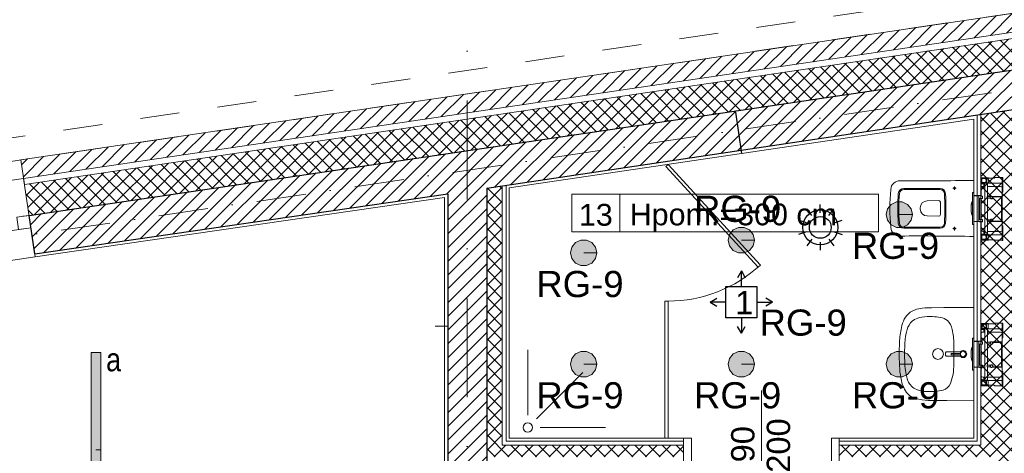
# Model space of a CAD drawing. Header units: metres. Extents: x -29 to 15534, y -4326 to 1447.
# Tile 29 of 48: x 11089 to 11721, y -1156 to -877. Entities that reach past the tile are written whole.
import ezdxf
from ezdxf.enums import TextEntityAlignment as Align

# ---------------------------------------------------------------- set-up
doc = ezdxf.new("R2010")
doc.units = ezdxf.units.M
doc.header["$MEASUREMENT"] = 0
doc.linetypes.add('8', pattern=[0.5, 0.25, -0.25])
doc.linetypes.add('DASHDOT', pattern=[25.4, 12.7, -6.35, 0, -6.35])
doc.layers.get('0').update_dxf_attribs({"color": 8})
for name, color, linetype, lineweight in [('#elektryczne', 7, 'Continuous', 20), ('A_DRZWI', 8, 'Continuous', 5), ('A_HACZE', 8, 'Continuous', 5), ('A_OPISY', 8, 'Continuous', 18), ('A_OSIE', 8, 'Continuous', 13), ('A_OZACZENIE DRZWI', 8, 'Continuous', 13), ('A_OZNACZENIA OKIEN', 8, 'Continuous', 13), ('A_PROJEKTOWANE ŚCIANY MUROWANE NOŚNE', 8, 'Continuous', 30), ('A_SCIANY DZIALOWE GK', 8, 'Continuous', 5), ('A_STAL CIENKIE', 8, 'Continuous', 0), ('A_STOLARKA', 8, 'Continuous', 5), ('A_TABELKI POM.', 8, 'Continuous', 20), ('A_TYNK', 8, 'Continuous', 5), ('A_WYMIARY WEWNETRZNE', 8, 'Continuous', 18), ('A_WYPOSAZENIE', 8, 'Continuous', 5), ('A_WYPOSAŻENIE SANIT', 8, 'Continuous', 5), ('A_WYPOSAŻENIE SANITARNE', 8, 'Continuous', 5), ('EB_obwody', 8, 'Continuous', 13), ('EB_oprawy awaryjne', 40, 'Continuous', 30), ('EB_oświetlenie sprzęt', 1, 'Continuous', 30)]:
    doc.layers.add(name, color=color, linetype=linetype, lineweight=lineweight)
for name, color, linetype in [('A_OZNACZENIA WARSTW', 8, 'Continuous'), ('rexp_Lum_Custom_Labels', 7, 'Continuous'), ('rexp_Lum_Labels', 7, 'Continuous'), ('rexp_Oprawy', 7, 'Continuous')]:
    doc.layers.add(name, color=color, linetype=linetype)
doc.styles.add('ARIAL', font='arial.ttf')
doc.styles.add('m1_romans', font='romans.shx', dxfattribs={"width": 0.8})
doc.styles.add('opisy okien', font='txt', dxfattribs={"height": 15})
doc.styles.get("Standard").update_dxf_attribs({"font": 'txt.shx'})
pattern_1 = [(225, (14464.78, -9e-13), (4.419417, -4.419417), [])]
pattern_2 = [(135, (14469.78, -9e-13), (-4.419417, -4.419417), []), (225, (14469.78, -9e-13), (4.419417, -4.419417), [])]

# ---------------------------------------------------------------- blocks, each defined once
blk = doc.blocks.new('A$C5E5C4D1E')
at = {"layer": 'A_WYPOSAŻENIE SANITARNE'}
for p, q in [((-114, 130), (-136, 130)), ((-125, 119), (-125, 141)), ((-345, -3.7), (-345, 3.7)), ((-225.4, 50), (-300.8, 48.7)), ((-225.4, -50), (-300.8, -48.7)), ((-125, -119), (-125, -141)), ((-114, -130), (-136, -130))]:
    blk.add_line(p, q, dxfattribs=at)
blk.add_lwpolyline([(0, 180, -0.005206), (-474.7, 177.5, 0.3911), (-534.8, 122.5, 0.042325), (-534.8, -122.5, 0.3911), (-474.7, -177.5, -0.005206), (0, -180)], format="xyb", close=True, dxfattribs=at)
for centre in [(-125, 130), (-125, -130)]:
    blk.add_circle(centre, 6, dxfattribs=at)
for centre, radius, start, end in [((-451, 92.7), 35, 89.73369, 175.64009), ((-344.7, 22964.3), 22836.8, 269.73369, 270.31819), ((-217.7, 92.9), 35, 2.92507, 90.31819), ((623.5, 0), 1113.5, 175.08482, 184.91518), ((623.6, 0), 1106.6, 175.08171, 184.91829), ((-451, 92.7), 28, 89.73369, 175.64009), ((-344.7, 22964.3), 22843.8, 269.73369, 270.31819), ((-217.7, 92.9), 28, 2.92507, 90.31819), ((-1823.7, 0), 1636.7, 356.69771, 3.30229), ((-1823.6, 0), 1643.6, 356.69913, 3.30087), ((-300, 3.7), 45, 91, 180), ((-225.4, 40), 10, 1.11918, 90), ((-2272.9, 0), 2057.9, 358.88082, 1.11918), ((-300, -3.7), 45, 180, 269), ((-225.4, -40), 10, 270, 358.88082), ((-451, -92.7), 35, 184.35991, 270.26631), ((-451, -92.7), 28, 184.35991, 270.26631), ((-344.7, -22964.3), 22843.8, 89.68181, 90.26631), ((-217.7, -92.9), 35, 269.68181, 357.07493), ((-217.7, -92.9), 28, 269.68181, 357.07493), ((-344.7, -22964.3), 22836.8, 89.68181, 90.26631)]:
    blk.add_arc(centre, radius, start, end, dxfattribs=at)
blk = doc.blocks.new('A$C43952B58')
at = {"layer": 'A_WYPOSAŻENIE SANITARNE'}
blk.add_lwpolyline([(-0.2999, -0.003), (-0.2992, -0.1738), (-0.2975, -0.2924, 0.063572), (-0.286, -0.3734, 0.125895), (-0.2557, -0.4248, 0.132807), (-0.17, -0.4662, 0.036112), (-0.0948, -0.4768, 0.02908), (0.0759, -0.4781, 0.042415), (0.17, -0.4662, 0.0602), (0.2241, -0.4474, 0.124625), (0.2685, -0.4096, 0.106366), (0.2912, -0.3536, 0.048009), (0.2979, -0.2718), (0.299, -0.1928), (0.2999, -0.003, 0.393668), (0.2971, 0), (-0.2971, 0, 0.4379)], format="xyb", close=True, dxfattribs=at)
for centre, radius in [((0.0003, -0.07), 0.0175), ((0.0003, -0.2312), 0.0345)]:
    blk.add_circle(centre, radius, dxfattribs=at)
for centre, radius, start, end in [((-0.1583, -0.2206), 0.0764, 113.54355, 163.38019), ((-0.0328, -0.5787), 0.4556, 102.24691, 110.03025), ((-0.0515, -0.8609), 0.7316, 91.02125, 96.10939), ((0.0086, -3.4074), 3.2788, 90.15016, 91.27873), ((-0.0086, -3.4074), 3.2788, 88.72127, 89.84984), ((0.0722, -0.4604), 0.3311, 74.90203, 91.31534), ((0.1418, -0.2436), 0.1042, 45.2557, 80.80518), ((0.147, -0.2278), 0.0896, 7.97192, 40.53525), ((0.0908, -0.2787), 0.332, 166.06882, 183.80247), ((-0.119, -0.2767), 0.36, 1.61712, 9.80181), ((-0.0299, -0.2981), 0.2106, 180.71569, 199.29326), ((-0.1647, -0.2798), 0.4058, 352.20848, 1.87972), ((-0.1369, -0.3315), 0.0987, 201.50818, 249.18194), ((0.1102, -0.3191), 0.1281, 330.17351, 352.96351), ((-0.0526, -0.0822), 0.3618, 250.74414, 268.31744), ((0.0182, 0.2791), 0.7244, 269.81242, 277.32092), ((0.0799, -0.1896), 0.2516, 276.99382, 291.46626), ((0.1364, -0.3307), 0.0996, 290.90491, 328.46153), ((-0.0026, 0.7483), 1.1937, 267.08861, 270.88441)]:
    blk.add_arc(centre, radius, start, end, dxfattribs=at)
blk = doc.blocks.new('A$C039B3B08')
at = {"linetype": 'Continuous'}
for p, q in [((-0.021435, 0.008129), (-0.022757, 0.002763)), ((-0.022757, 0.002763), (-0.022757, -0.002763)), ((-0.018866, 0.013023), (-0.021435, 0.008129)), ((-0.015202, 0.017159), (-0.018866, 0.013023)), ((-0.018861, 0.00229), (-0.018861, -0.00229)), ((-0.018281, 0.005275), (-0.018771, 0.001096)), ((-0.018771, 0.001096), (-0.018324, -0.002832)), ((-0.018067, 0.005226), (-0.018552, 0.001095)), ((-0.018552, 0.001095), (-0.01811, -0.002783)), ((-0.016903, 0.009248), (-0.018281, 0.005275)), ((-0.016704, 0.009153), (-0.018067, 0.005226)), ((-0.014688, 0.012808), (-0.016903, 0.009248)), ((-0.014516, 0.012672), (-0.016704, 0.009153)), ((-0.010653, 0.020299), (-0.015202, 0.017159)), ((-0.011738, 0.015805), (-0.014688, 0.012808)), ((-0.0116, 0.015634), (-0.014516, 0.012672)), ((-0.00819, 0.018061), (-0.011738, 0.015805)), ((-0.008094, 0.017863), (-0.0116, 0.015634)), ((-0.005486, 0.022258), (-0.010653, 0.020299)), ((-0.004229, 0.019457), (-0.00819, 0.018061)), ((-0.004179, 0.019243), (-0.008094, 0.017863)), ((0, 0.022926), (-0.005486, 0.022258)), ((-0.00006, 0.019934), (-0.004229, 0.019457)), ((-0.00006, 0.019714), (-0.004179, 0.019243)), ((0.004109, 0.019457), (-0.00006, 0.019934)), ((0.00406, 0.019243), (-0.00006, 0.019714)), ((0.005486, 0.022258), (0, 0.022926)), ((0.007975, 0.017863), (0.00406, 0.019243)), ((0.008071, 0.018061), (0.004109, 0.019457)), ((0.010653, 0.020298), (0.005486, 0.022258)), ((0.011481, 0.015634), (0.007975, 0.017863)), ((0.011619, 0.015805), (0.008071, 0.018061)), ((0.015202, 0.017159), (0.010653, 0.020298)), ((0.014396, 0.012672), (0.011481, 0.015634)), ((0.014569, 0.012808), (0.011619, 0.015805)), ((0.016585, 0.009153), (0.014396, 0.012672)), ((0.016783, 0.009248), (0.014569, 0.012808)), ((0.018866, 0.013023), (0.015202, 0.017159)), ((0.017948, 0.005226), (0.016585, 0.009153)), ((0.018162, 0.005275), (0.016783, 0.009248)), ((0.018861, 0.00229), (0.017765, 0.006737)), ((0.018432, 0.001095), (0.017948, 0.005226)), ((0.017991, -0.002783), (0.018432, 0.001095)), ((0.018652, 0.001096), (0.018162, 0.005275)), ((0.018205, -0.002832), (0.018652, 0.001096)), ((0.018861, -0.00229), (0.018861, 0.00229)), ((0.021435, 0.008129), (0.018866, 0.013023)), ((0.022757, 0.002763), (0.021435, 0.008129)), ((0.022757, -0.002764), (0.022757, 0.002763)), ((-0.022757, -0.002763), (-0.021435, -0.008129)), ((-0.021435, -0.008129), (-0.018866, -0.013023)), ((-0.018866, -0.013023), (-0.015202, -0.017159)), ((-0.018861, -0.00229), (-0.017765, -0.006738)), ((-0.018324, -0.002832), (-0.016899, -0.006973)), ((-0.01811, -0.002783), (-0.016703, -0.006871)), ((-0.017765, -0.006738), (-0.015637, -0.010794)), ((-0.016899, -0.006973), (-0.014377, -0.010681)), ((-0.016899, -0.006973), (-0.014549, -0.010681)), ((-0.016899, -0.006973), (-0.014454, -0.010681)), ((-0.016899, -0.006973), (-0.014296, -0.010681)), ((-0.016899, -0.006973), (-0.014238, -0.010681)), ((-0.016899, -0.006973), (-0.014554, -0.010681)), ((-0.016703, -0.006871), (-0.01407, -0.010541)), ((-0.015637, -0.010794), (-0.012599, -0.014222)), ((-0.015637, -0.010794), (-0.014826, -0.011883)), ((-0.015637, -0.010794), (-0.01427, -0.012541)), ((-0.015202, -0.017159), (-0.013997, -0.017991)), ((-0.014826, -0.011883), (-0.01441, -0.012607)), ((-0.014454, -0.010681), (-0.011546, -0.013687)), ((-0.01441, -0.012607), (-0.014113, -0.013377)), ((-0.014238, -0.010681), (-0.011372, -0.013687)), ((-0.014113, -0.013377), (-0.013997, -0.014204)), ((-0.01407, -0.010541), (-0.011235, -0.013515)), ((-0.013997, -0.015443), (-0.014, -0.10606)), ((-0.013997, -0.014204), (-0.013997, -0.015443)), ((-0.00883, -0.016824), (-0.012599, -0.014222)), ((-0.011546, -0.013687), (-0.007532, -0.015978)), ((-0.011397, -0.013687), (-0.007532, -0.015978)), ((-0.011372, -0.013687), (-0.007532, -0.015978)), ((-0.011235, -0.013515), (-0.007434, -0.015782)), ((-0.009314, -0.01656), (-0.009267, -0.016586)), ((-0.009267, -0.016586), (-0.008861, -0.016807)), ((-0.008861, -0.016807), (-0.006035, -0.017986)), ((-0.00883, -0.016824), (-0.005639, -0.018107)), ((-0.006416, -0.016462), (-0.007532, -0.015978)), ((-0.007532, -0.015978), (-0.006493, -0.016524)), ((-0.007532, -0.015978), (-0.006416, -0.016462)), ((-0.007532, -0.015978), (-0.006405, -0.016458)), ((-0.007434, -0.015782), (-0.00626, -0.016284)), ((-0.006493, -0.016524), (-0.005457, -0.017084)), ((-0.006405, -0.016458), (-0.005356, -0.017046)), ((-0.00626, -0.016284), (-0.00517, -0.016905)), ((-0.006035, -0.017986), (-0.00567, -0.018098)), ((-0.005457, -0.017084), (-0.004685, -0.017966)), ((-0.005356, -0.017046), (-0.004672, -0.01791)), ((-0.00517, -0.016905), (-0.00446, -0.01781)), ((-0.004713, -0.017923), (-0.004537, -0.019059)), ((-0.004672, -0.01791), (-0.004489, -0.01905)), ((-0.004537, -0.019059), (-0.004553, -0.020281)), ((-0.004553, -0.020281), (-0.004549, -0.02562)), ((-0.004549, -0.02562), (-0.004504, -0.077128)), ((-0.004489, -0.01905), (-0.004504, -0.020281)), ((-0.004504, -0.020281), (-0.0045, -0.025625)), ((-0.0045, -0.025625), (-0.004492, -0.077128)), ((-0.00446, -0.01781), (-0.00427, -0.018999)), ((-0.004286, -0.020281), (-0.00427, -0.018999)), ((-0.004286, -0.020281), (-0.004282, -0.025625)), ((-0.004274, -0.077128), (-0.004282, -0.025625)), ((0.00415, -0.018999), (0.00434, -0.01781)), ((0.00415, -0.018999), (0.004166, -0.020281)), ((0.004162, -0.025625), (0.004154, -0.077128)), ((0.004162, -0.025625), (0.004166, -0.020281)), ((0.00434, -0.01781), (0.00505, -0.016905)), ((0.004552, -0.01791), (0.004369, -0.01905)), ((0.004384, -0.020281), (0.004369, -0.01905)), ((0.004373, -0.077128), (0.00438, -0.025625)), ((0.00438, -0.025625), (0.004384, -0.020281)), ((0.004384, -0.077128), (0.004429, -0.02562)), ((0.004418, -0.019059), (0.004593, -0.017923)), ((0.004433, -0.020281), (0.004418, -0.019059)), ((0.004429, -0.02562), (0.004433, -0.020281)), ((0.004552, -0.01791), (0.005236, -0.017046)), ((0.004565, -0.017966), (0.005337, -0.017084)), ((0.00505, -0.016905), (0.00614, -0.016284)), ((0.005236, -0.017046), (0.006285, -0.016458)), ((0.005337, -0.017084), (0.006373, -0.016524)), ((0.005639, -0.018108), (0.00883, -0.016824)), ((0.00567, -0.018098), (0.006035, -0.017986)), ((0.006035, -0.017986), (0.008861, -0.016807)), ((0.00614, -0.016284), (0.007314, -0.015782)), ((0.006285, -0.016458), (0.007412, -0.015978)), ((0.007412, -0.015978), (0.006296, -0.016462)), ((0.006296, -0.016462), (0.007412, -0.015978)), ((0.006373, -0.016524), (0.007412, -0.015978)), ((0.007314, -0.015782), (0.011116, -0.013515)), ((0.007412, -0.015978), (0.011277, -0.013687)), ((0.007412, -0.015978), (0.011427, -0.013687)), ((0.007412, -0.015978), (0.011253, -0.013687)), ((0.012599, -0.014222), (0.00883, -0.016824)), ((0.008861, -0.016807), (0.009267, -0.016586)), ((0.009267, -0.016586), (0.009314, -0.01656)), ((0.011116, -0.013515), (0.01395, -0.010541)), ((0.011253, -0.013687), (0.014118, -0.010681)), ((0.011427, -0.013687), (0.014334, -0.010681)), ((0.012599, -0.014222), (0.015637, -0.010794)), ((0.01395, -0.010541), (0.016583, -0.006871)), ((0.013996, -0.014204), (0.014113, -0.013377)), ((0.013997, -0.015443), (0.013996, -0.014204)), ((0.013999, -0.10606), (0.013997, -0.015443)), ((0.013997, -0.017991), (0.015202, -0.017159)), ((0.014113, -0.013377), (0.01441, -0.012607)), ((0.014118, -0.010681), (0.016779, -0.006973)), ((0.014176, -0.010681), (0.016779, -0.006973)), ((0.014257, -0.010681), (0.016779, -0.006973)), ((0.01427, -0.012541), (0.015637, -0.010794)), ((0.01441, -0.012607), (0.014826, -0.011883)), ((0.014429, -0.010681), (0.016779, -0.006973)), ((0.014434, -0.010681), (0.016779, -0.006973)), ((0.014826, -0.011883), (0.015637, -0.010794)), ((0.015202, -0.017159), (0.018866, -0.013023)), ((0.015637, -0.010794), (0.017765, -0.006738)), ((0.016583, -0.006871), (0.017991, -0.002783)), ((0.016779, -0.006973), (0.018205, -0.002832)), ((0.017765, -0.006738), (0.018861, -0.00229)), ((0.018866, -0.013023), (0.021435, -0.00813)), ((0.021435, -0.00813), (0.022757, -0.002764)), ((-0.014, -0.10606), (-0.014, -0.107064)), ((-0.014, -0.107064), (-0.013523, -0.108876)), ((-0.013523, -0.108876), (-0.012124, -0.110564)), ((-0.012124, -0.110564), (-0.009899, -0.112015)), ((-0.009899, -0.112015), (-0.007, -0.113126)), ((-0.007, -0.113126), (-0.003623, -0.113826)), ((-0.004492, -0.077128), (-0.004492, -0.077423)), ((-0.004492, -0.077423), (-0.004371, -0.0776)), ((-0.004371, -0.0776), (-0.004167, -0.077825)), ((-0.004274, -0.077128), (-0.004274, -0.077355)), ((-0.004274, -0.077355), (-0.004199, -0.077465)), ((-0.004199, -0.077465), (-0.00407, -0.077612)), ((-0.004167, -0.077825), (-0.004071, -0.077825)), ((-0.004071, -0.077825), (-0.00278, -0.077825)), ((-0.00398, -0.077614), (-0.00407, -0.077612)), ((-0.00398, -0.077614), (-0.002779, -0.077615)), ((-0.003623, -0.113826), (0, -0.114064)), ((-0.00278, -0.077825), (-0.00139, -0.077825)), ((-0.002779, -0.077615), (-0.001389, -0.077618)), ((-0.00139, -0.077825), (-0.00006, -0.077825)), ((-0.001389, -0.077618), (-0.00006, -0.07762)), ((-0.00006, -0.07762), (0.001269, -0.077618)), ((-0.00006, -0.077825), (0.00127, -0.077825)), ((0, -0.114064), (0.003623, -0.113826)), ((0.001269, -0.077618), (0.002659, -0.077615)), ((0.00127, -0.077825), (0.00266, -0.077825)), ((0.002659, -0.077615), (0.00386, -0.077614)), ((0.00266, -0.077825), (0.003951, -0.077825)), ((0.003623, -0.113826), (0.007, -0.113126)), ((0.003951, -0.077612), (0.00386, -0.077614)), ((0.003951, -0.077612), (0.004079, -0.077465)), ((0.003951, -0.077825), (0.004047, -0.077825)), ((0.004047, -0.077825), (0.004251, -0.0776)), ((0.004079, -0.077465), (0.004154, -0.077355)), ((0.004154, -0.077355), (0.004154, -0.077128)), ((0.004251, -0.0776), (0.004372, -0.077423)), ((0.004372, -0.077423), (0.004373, -0.077128)), ((0.007, -0.113126), (0.009899, -0.112015)), ((0.009899, -0.112015), (0.012124, -0.110565)), ((0.012124, -0.110565), (0.013523, -0.108876)), ((0.013523, -0.108876), (0.013999, -0.107064)), ((0.013999, -0.107064), (0.013999, -0.10606))]:
    blk.add_line(p, q, dxfattribs=at)
blk = doc.blocks.new('stelarz pod wc')
at = {"layer": 'A_WYPOSAŻENIE SANITARNE', "lineweight": 9}
for p, q in [((-13.55, 20.02), (-13.55, 10.52)), ((-8.75, 20.02), (-13.55, 20.02)), ((-13.5, 20), (-13.5, 16.5)), ((-10, 20), (-13.5, 20)), ((-13.35, 19.85), (-13.35, 16.65)), ((-10.15, 19.85), (-13.35, 19.85)), ((-13.3, 19.7), (-13.3, 16.7)), ((-10.3, 19.7), (-13.3, 19.7)), ((-13.1, 19.5), (-10.5, 19.5)), ((-13.1, 16.9), (-13.1, 19.5)), ((-10.5, 19.5), (-10.5, 18.7)), ((-10.3, 18.7), (-10.3, 19.7)), ((-10.15, 16.65), (-10.15, 19.85)), ((-10, 16.5), (-10, 20)), ((-9, 19.75), (-10, 19.75)), ((-9, 19.75), (-9, 16.65)), ((-9, 19.75), (-5, 19.75)), ((-8.75, 19.75), (-8.75, 20.02)), ((-5, 20.15), (0, 20.15)), ((-5, 19.75), (-5, 20.15)), ((0.4, 20.3), (0, 20.3)), ((0, 20.3), (0, 10.8)), ((0.4, 20.3), (0.4, 10.8)), ((-13.5, 16.5), (-10, 16.5)), ((-13.5, 16.2), (-13.5, 16.5)), ((-13.5, 13.5), (-13.5, 16.2)), ((-11.7, 16.2), (-13.5, 16.2)), ((-13.5, 8.3), (-13.5, 13.5)), ((-13.35, 16.65), (-10.15, 16.65)), ((-13.3, 16.7), (-10.3, 16.7)), ((-10.5, 16.9), (-13.1, 16.9)), ((-12.5, 14.5), (-11.1, 14.5)), ((-11.7, 14.5), (-11.7, 16.5)), ((-11.1, -16.5), (-11.1, 16.5)), ((-10.5, 18.7), (-10.3, 18.7)), ((-10.5, 17.7), (-10.5, 16.9)), ((-10.3, 17.7), (-10.5, 17.7)), ((-10.3, 16.7), (-10.3, 17.7)), ((-9, 16.75), (-10, 16.75)), ((-9.5, 16.5), (-10, 16.5)), ((-9.5, 7.9), (-9.5, 16.5)), ((-9.5, 14.5), (-1, 14.5)), ((-9, 16.65), (0, 16.65)), ((0, 16.65), (0, 15.5)), ((0, 13.5), (0, 15.5)), ((0, 13.5), (0, 7.6)), ((-19.1, 9.71), (-19.1, 9.74)), ((-19.1, 9.11), (-19.1, 9.71)), ((-19.1, -9.79), (-19.1, 9.11)), ((-18.1, 9.94), (-18.9, 9.94)), ((-18.1, 9.91), (-18.1, 9.94)), ((-18.1, 9.91), (-18.1, 9.11)), ((-18.1, -9.79), (-18.1, 9.11)), ((-17.67, 7.99), (-18.1, 7.99)), ((-17.63, 8.02), (-17.68, 7.97)), ((-12.6, 8.02), (-17.63, 8.02)), ((-17.63, 8.02), (-17.63, 7.97)), ((-15, 7.96), (-15, 7.97)), ((-15, 7.96), (-15, 7.66)), ((-15, -8.35), (-15, 7.66)), ((-14.5, 8.3), (-13.5, 8.3)), ((-14.5, 8.02), (-14.5, 8.3)), ((-14.5, -6.8), (-14.5, 6.8)), ((-14.5, 6.8), (-13.5, 6.8)), ((-13.55, 10.52), (-13.5, 10.52)), ((-12.6, 8.3), (-13.5, 8.3)), ((-13.5, 8.3), (-13.5, 8.02)), ((-13.5, 6.8), (-12.6, 6.8)), ((-13.5, -6.8), (-13.5, 6.8)), ((-12.6, 6.8), (-12.6, 8.3)), ((-9.6, 7.9), (-9.6, 6.9)), ((-7.81, 7.9), (-9.6, 7.9)), ((-9.6, 6.9), (-7.81, 6.9)), ((-9.5, -6.9), (-9.5, 6.9)), ((-6.2, 8.1), (-6.2, 8.07)), ((-0.5, 8.1), (-6.2, 8.1)), ((-6.2, 7.93), (-6.2, 7.8)), ((-6.2, 7.8), (-6.11, 7.8)), ((-5.99, 7.8), (-0.3, 7.8)), ((-0.3, 7.8), (-0.3, -7.8)), ((0.4, 10.8), (0, 10.8)), ((0, -7.6), (0, 7.6)), ((-19.8, 1.8), (-19.8, 1.87)), ((-19.8, 1.77), (-19.8, 1.8)), ((-19.8, -2.52), (-19.8, 1.77)), ((-15, 6.02), (-14.5, 6.02)), ((-14.8, 4.43), (-15, 4.43)), ((-14.5, 4.43), (-14.8, 4.43)), ((-14.8, 4.43), (-14.8, -5.17)), ((-14.8, 4.43), (-14.8, -5.17)), ((-19.8, -2.55), (-19.8, -2.52)), ((-19.8, -2.61), (-19.8, -2.55)), ((-15, -5.17), (-14.8, -5.17)), ((-14.8, -5.17), (-14.5, -5.17)), ((-19.1, -10.39), (-19.1, -9.79)), ((-18.1, -10.59), (-18.9, -10.59)), ((-15, -8.49), (-18.1, -8.49)), ((-15, -8.53), (-18.1, -8.53)), ((-18.1, -9.79), (-18.1, -10.59)), ((-17.75, -8.53), (-17.73, -8.55)), ((-17.73, -8.53), (-17.73, -8.55)), ((-17.73, -8.55), (-13.5, -8.55)), ((-14.5, -6.55), (-15, -6.55)), ((-15, -8.35), (-15, -8.49)), ((-15, -8.49), (-15, -8.53)), ((-14.5, -6.8), (-13.5, -6.8)), ((-13.5, -6.8), (-12.6, -6.8)), ((-13.5, -13.5), (-13.5, -8.3)), ((-12.6, -8.3), (-13.5, -8.3)), ((-12.6, -8.3), (-12.6, -6.8)), ((-9.6, -7.9), (-9.6, -6.9)), ((-9.6, -6.9), (-7.81, -6.9)), ((-7.81, -7.9), (-9.6, -7.9)), ((-9.5, -16.5), (-9.5, -7.9)), ((-6.11, -7.8), (-6.2, -7.8)), ((-6.2, -7.8), (-6.2, -7.93)), ((-6.2, -8.07), (-6.2, -8.1)), ((-6.2, -8.1), (-0.5, -8.1)), ((-0.3, -7.8), (-5.99, -7.8)), ((0, -7.6), (0, -13.5)), ((0.4, -10.8), (0, -10.8)), ((0, -10.8), (0, -20.3)), ((0.4, -10.8), (0.4, -20.3)), ((-13.5, -16.2), (-13.5, -13.5)), ((-13.5, -16.2), (-11.7, -16.2)), ((-13.5, -16.5), (-13.5, -16.2)), ((-13.5, -16.5), (-13.5, -20)), ((-10, -16.5), (-13.5, -16.5)), ((-13.35, -16.65), (-13.35, -19.85)), ((-10.15, -16.65), (-13.35, -16.65)), ((-13.3, -16.7), (-13.3, -19.7)), ((-10.3, -16.7), (-13.3, -16.7)), ((-13.1, -19.5), (-13.1, -16.9)), ((-13.1, -16.9), (-10.5, -16.9)), ((-11.1, -14.5), (-12.5, -14.5)), ((-11.7, -16.5), (-11.7, -14.5)), ((-10.5, -16.9), (-10.5, -17.7)), ((-10.5, -17.7), (-10.3, -17.7)), ((-10.5, -18.7), (-10.5, -19.5)), ((-10.3, -18.7), (-10.5, -18.7)), ((-10.3, -17.7), (-10.3, -16.7)), ((-10.3, -19.7), (-10.3, -18.7)), ((-10.15, -19.85), (-10.15, -16.65)), ((-9.5, -16.5), (-10, -16.5)), ((-10, -20), (-10, -16.5)), ((-9, -16.75), (-10, -16.75)), ((-1, -14.5), (-9.5, -14.5)), ((-9, -16.65), (0, -16.65)), ((-9, -19.75), (-9, -16.65)), ((0, -15.5), (0, -13.5)), ((0, -15.5), (0, -16.65)), ((-13.5, -20), (-10, -20)), ((-13.35, -19.85), (-10.15, -19.85)), ((-13.3, -19.7), (-10.3, -19.7)), ((-10.5, -19.5), (-13.1, -19.5)), ((-9, -19.75), (-10, -19.75)), ((-9.7, -19.75), (-10, -19.75)), ((-10, -20), (-9.95, -20)), ((-9.95, -20), (-9.7, -19.75)), ((-9.85, -19.9), (-8.7, -19.9)), ((-9, -19.75), (-5, -19.75)), ((-8.7, -19.9), (-8.7, -19.75)), ((-5, -19.75), (-5, -20.15)), ((-5, -20.15), (0, -20.15)), ((0.4, -20.3), (0, -20.3))]:
    blk.add_line(p, q, dxfattribs=at)
at = {"layer": 'A_WYPOSAŻENIE SANITARNE', "lineweight": 9, "flags": 128}
blk.add_lwpolyline([(-19.8, -2.55), (-19.8, -2.57), (-19.8, -2.59)], dxfattribs=at)
at = {"layer": 'A_WYPOSAŻENIE SANITARNE', "lineweight": 9}
for centre, radius, start, end in [((-12.5, 13.5), 1, 90, 180), ((-1, 13.5), 1, 0, 90), ((-18.9, 9.74), 0.2, 89.9998, 179.99988), ((-7.81, 7.6), 0.3, 45.04824, 90), ((-7.81, 7.2), 0.3, 270, 314.95176), ((-6.8, 7.4), 0.9, 48.18969, 152.73396), ((-6.8, 7.4), 0.8, 41.40962, 30), ((-6.8, 7.4), 0.9, 207.26604, 26.3878), ((-0.5, 7.6), 0.5, 0, 90), ((-15.8, 1.87), 4, 145.58849, 180), ((-16.39, 1.83), 3.41, 142.64669, 180.52248), ((-16.41, 1.8), 3.39, 142.51274, 180.55695), ((-16.39, -2.55), 3.41, 179.45709, 217.39466), ((-15.8, -2.61), 4, 180, 180.6505), ((-15.8, -2.61), 4, 183.52832, 214.41151), ((-16.76, -2.8), 2.99, 191.71058, 218.44691), ((-18.9, -10.39), 0.2, 179.99975, 270.00057), ((-7.81, -7.2), 0.3, 45.04824, 90), ((-7.81, -7.6), 0.3, 270, 314.95176), ((-6.8, -7.4), 0.9, 333.6122, 152.73396), ((-6.8, -7.4), 0.8, 330, 318.59038), ((-6.8, -7.4), 0.9, 207.26604, 311.81031), ((-0.5, -7.6), 0.5, 270, 0), ((-12.5, -13.5), 1, 180, 270), ((-1, -13.5), 1, 270, 0)]:
    blk.add_arc(centre, radius, start, end, dxfattribs=at)
blk = doc.blocks.new('A$C2DA918A7')
at = {"layer": 'A_OZACZENIE DRZWI'}
blk.add_line((-34.51, 0), (34.51, 0), dxfattribs=at)
at = {"layer": 'A_OZACZENIE DRZWI', "ltscale": 0.1, "style": 'm1_romans', "width": 0.8}
blk.add_attdef('SZEROKOSC', text='', height=10, rotation=359.99999, dxfattribs=at).set_placement((0, 0), align=Align.BOTTOM_CENTER)
blk.add_attdef('WYSOKOSC', text='', height=10, rotation=359.99999, dxfattribs=at).set_placement((-0.85, -3.39), align=Align.TOP_CENTER)
blk = doc.blocks.new('A$Cc1116ad4')
at = {"layer": 'A_DRZWI', "color": 8, "ltscale": 2}
for points in [[(-9, 95), (-9, 90), (-25.5, 90), (-25.5, 95)], [(-113.5, 0), (-113.5, 3), (-25.5, 3), (-25.5, 0)], [(-9, 0), (-9, -5), (-25.5, -5), (-25.5, 0)]]:
    blk.add_lwpolyline(points, close=True, dxfattribs=at)
blk.add_arc((-27.16, 3.7), 86.32, 88.9011, 180.46377, dxfattribs=at)
blk = doc.blocks.new('podkład')
at = {"layer": 'A_HACZE'}
h = blk.add_hatch(dxfattribs=at)
h.set_pattern_fill('ANSI31', color=8, scale=50, angle=180, style=0)
h.set_pattern_definition(pattern_1)
h.paths.add_polyline_path([(12181.38, -805.87), (11089.56, -967.47), (11091.32, -979.34), (12183.13, -817.74)])
h = blk.add_hatch(dxfattribs=at)
h.set_pattern_fill('ANSI37', color=8, scale=50, angle=90)
h.set_pattern_definition(pattern_2)
h.paths.add_polyline_path([(12186.65, -841.47), (12183.72, -821.69), (11091.9, -983.29), (11094.84, -1003.08)])
h = blk.add_hatch(dxfattribs=at)
h.set_pattern_fill('ANSI31', color=8, scale=50, angle=180, style=0)
h.set_pattern_definition(pattern_1)
h.paths.add_polyline_path([(12190.31, -866.21), (12186.65, -841.47), (11094.83, -1003.08), (11098.49, -1027.81), (11363.8, -989.28), (11363.8, -1402.2), (11388.8, -1402.2), (11388.8, -1389.7), (11515.29, -1389.7), (11515.29, -1364.7), (11388.8, -1364.7), (11388.8, -985.58), (12048.79, -887.15), (12048.79, -986.06), (12048.79, -1364.66), (11922.29, -1364.61), (11922.29, -1389.79), (12180.03, -1389.7), (12180.03, -1364.7), (12073.79, -1364.66), (12073.79, -1139.7), (12311.54, -1139.7), (12311.54, -1364.7), (12280.03, -1364.7), (12280.03, -1389.7), (12339.3, -1389.7), (12339.3, -1364.7), (12323.54, -1364.7), (12323.54, -1139.7), (12561.3, -1139.7), (12561.3, -1364.7), (12439.3, -1364.7), (12439.3, -1389.7), (12586.3, -1389.7), (12586.3, -1144.53), (12586.3, -1062.7), (12561.3, -1062.7), (12561.3, -1114.7), (12073.79, -1114.7), (12073.79, -983.83), (12073.79, -883.45)])
h = blk.add_hatch(dxfattribs=at)
h.set_pattern_fill('ANSI37', color=8, scale=50, angle=90)
h.set_pattern_definition(pattern_2)
h.paths.add_polyline_path([(11736.29, -933.76), (11706.29, -938.24), (11706.29, -1150.7), (11615.29, -1150.7), (11615.29, -1158.2), (11717.54, -1158.2), (11717.54, -1364.7), (11725.04, -1364.7), (11725.04, -1158.2), (11822.29, -1158.2), (11822.29, -1150.7), (11736.29, -1150.7)])
h.paths.add_polyline_path([(11398.79, -984.1), (11388.79, -985.58), (11388.79, -1158.2), (11515.29, -1158.2), (11515.29, -1150.7), (11398.79, -1150.7)])
h.paths.add_polyline_path([(12048.8, -887.15), (12038.79, -888.65), (12038.79, -1150.7), (11922.29, -1150.7), (11922.29, -1158.2), (12048.8, -1158.2)])
at = {"layer": 'A_OSIE', "color": 8, "linetype": 'DASHDOT', "ltscale": 5}
blk.add_line((11376.3, -675.15), (11376.3, -2335.96), dxfattribs=at)
at = {"layer": 'A_OSIE', "color": 8, "linetype": 'DASHDOT', "ltscale": 2.5}
blk.add_line((10108.73, -1161.68), (13256.84, -695.71), dxfattribs=at)
at = {"layer": 'A_OZNACZENIA WARSTW', "color": 8, "linetype": 'Continuous'}
blk.add_line((11548.58, -936.66), (11552.54, -963.37), dxfattribs=at)
at = {"layer": 'A_PROJEKTOWANE ŚCIANY MUROWANE NOŚNE', "color": 8}
for p, q in [((11094.83, -1003.08), (12186.65, -841.47)), ((11388.8, -985.58), (12048.8, -887.15)), ((11388.8, -985.58), (11388.8, -1364.7)), ((11098.49, -1027.81), (11363.8, -989.28)), ((11363.8, -989.28), (11363.8, -1389.7)), ((11098.49, -1027.81), (11094.83, -1003.08))]:
    blk.add_line(p, q, dxfattribs=at)
at = {"layer": 'A_SCIANY DZIALOWE GK', "color": 8}
for p, q in [((11703.79, -1148.2), (11703.79, -938.61)), ((11706.29, -1150.7), (11706.29, -938.24)), ((11398.79, -1150.7), (11398.79, -984.1)), ((11401.29, -1148.2), (11401.29, -983.73)), ((11515.29, -1150.7), (11398.79, -1150.7)), ((11515.29, -1148.2), (11401.29, -1148.2)), ((11703.79, -1148.2), (11615.29, -1148.2)), ((11706.29, -1150.7), (11615.29, -1150.7))]:
    blk.add_line(p, q, dxfattribs=at)
at = {"layer": 'A_STAL CIENKIE', "color": 8, "linetype": '8', "ltscale": 100}
blk.add_lwpolyline([(10327.86, -1080.21), (10325.66, -1065.38), (13908.4, -535.07), (13910.62, -549.91)], close=True, dxfattribs=at)
at = {"layer": 'A_STOLARKA', "color": 8}
for p, q in [((11094.83, -1003.08), (11090.88, -1003.67)), ((11096, -1011), (10985.21, -1027.4))]:
    blk.add_line(p, q, dxfattribs=at)
for points in [[(10980.52, -995.74), (10987.99, -1046.19), (11098.79, -1029.79), (11091.32, -979.34)], [(11086.92, -1004.26), (11088.09, -1012.17), (11096, -1011), (11094.83, -1003.08)]]:
    blk.add_lwpolyline(points, close=True, dxfattribs=at)
at = {"layer": 'A_TYNK', "color": 8}
for p, q in [((11701.79, -941.28), (11403.3, -985.46)), ((11701.79, -1146.2), (11701.79, -941.28)), ((11403.3, -1146.2), (11403.3, -985.46)), ((11515.29, -1146.2), (11403.3, -1146.2)), ((11701.79, -1146.2), (11615.29, -1146.2))]:
    blk.add_line(p, q, dxfattribs=at)
at = {"layer": 'A_TYNK', "color": 8, "linetype": 'Continuous'}
blk.add_line((11091.9, -983.3), (11089.56, -967.47), dxfattribs=at)
for points in [[(11089.56, -967.47), (12181.38, -805.87)], [(11091.32, -979.34), (12183.13, -817.74)], [(11091.9, -983.3), (12183.72, -821.69)], [(11098.79, -1029.79), (11361.8, -991.6), (11361.8, -1402.2)]]:
    blk.add_lwpolyline(points, dxfattribs=at)
at = {"layer": 'A_WYMIARY WEWNETRZNE', "color": 8, "linetype": 'Continuous'}
for p, q in [((11474.37, -989.46), (11474.37, -1013.69)), ((11355.66, -1074.34), (11363.8, -1074.34))]:
    blk.add_line(p, q, dxfattribs=at)
blk.add_lwpolyline([(11443.5, -1013.69), (11443.5, -989.46), (11640.48, -989.46), (11640.48, -1013.69)], close=True, dxfattribs=at)
at = {"layer": 'A_WYPOSAŻENIE SANITARNE', "color": 8}
for points in [[(11503.81, -971.71), (11505.29, -970.36), (11564.64, -1035.02), (11563.17, -1036.37)], [(11503.29, -1058.13), (11505.29, -1058.13), (11505.29, -1146.2), (11503.29, -1146.2)]]:
    blk.add_lwpolyline(points, close=True, dxfattribs=at)
for points in [[(11415.17, -1131.4), (11415.17, -1089.4)], [(11420.83, -1133.75), (11450.53, -1104.05)], [(11423.17, -1139.4), (11465.17, -1139.4)]]:
    blk.add_lwpolyline(points, dxfattribs=at)
blk.add_circle((11415.17, -1139.4), 3, dxfattribs=at)
blk.add_arc((11505.29, -970.36), 87.77, 270, 312.55023, dxfattribs=at)
at = {"layer": 'A_DRZWI', "color": 8, "xscale": -1, "rotation": 270}
blk.add_blockref('A$Cc1116ad4', (11520.29, -1137.2), dxfattribs=at)
at = {"layer": 'A_OZACZENIE DRZWI', "color": 8, "ltscale": 0.1}
ref = blk.add_blockref('A$C2DA918A7', (11565.29, -1150.14), dxfattribs=dict(at, rotation=90))
ref.add_attrib('WYSOKOSC', '200', dxfattribs={"ltscale": 0.1, "height": 15, "rotation": 89.99999, "style": 'ARIAL'}).set_placement((11568.68, -1150.99), align=Align.TOP_CENTER)
ref.add_attrib('SZEROKOSC', '90', dxfattribs={"ltscale": 0.1, "height": 15, "rotation": 89.99999, "style": 'ARIAL'}).set_placement((11565.29, -1150.14), align=Align.BOTTOM_CENTER)
at = {"layer": 'A_WYPOSAZENIE', "color": 8, "xscale": -99.9999999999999, "yscale": 99.9999999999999, "zscale": 99.9999999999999, "rotation": 269.9996415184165}
blk.add_blockref('A$C43952B58', (11701.79, -1092.2), dxfattribs=at)
at = {"layer": 'A_WYPOSAŻENIE SANIT', "color": 8, "extrusion": (0, 0, -1), "xscale": 0.1000000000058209, "yscale": 0.1000000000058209, "zscale": -0.1000000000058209, "rotation": 180}
blk.add_blockref('A$C5E5C4D1E', (-11701.79, -998.6), dxfattribs=at)
at = {"layer": 'A_WYPOSAŻENIE SANITARNE', "color": 8, "xscale": -1, "rotation": 180.0000009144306}
for p in [(11719.89, -998.94), (11719.89, -1092.54)]:
    blk.add_blockref('stelarz pod wc', p, dxfattribs=at)
at = {"layer": 'A_WYPOSAŻENIE SANITARNE', "color": 8, "xscale": -99.9999999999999, "yscale": 99.9999999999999, "zscale": 99.9999999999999, "rotation": 269.9996415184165}
blk.add_blockref('A$C039B3B08', (11694.86, -1092.2), dxfattribs=at)
at = {"layer": 'A_OZNACZENIA OKIEN', "color": 8, "lineweight": 13, "insert": (11547.22, -1013.69), "char_height": 14, "attachment_point": 8, "style": 'ARIAL'}
blk.add_mtext('{\\fArial|b0|i0|c238|p34;Hpom.=300 cm}', dxfattribs=at)
at = {"layer": 'A_TABELKI POM.', "color": 8, "insert": (11469.77, -1009.9), "char_height": 14, "width": 190.1196, "attachment_point": 9, "style": 'ARIAL'}
blk.add_mtext('13', dxfattribs=at)
blk = doc.blocks.new('rexp_lib_l_95')
at = {"layer": 'rexp_Oprawy', "linetype": 'Continuous', "lineweight": 18, "true_color": 0x7f00ff}
blk.add_hatch(color=190, dxfattribs=at).paths.add_polyline_path([(8.4, 0), (7.57, 3.64), (5.24, 6.57), (1.87, 8.19), (-1.87, 8.19), (-5.24, 6.57), (-7.57, 3.64), (-8.4, 0), (-7.57, -3.64), (-5.24, -6.57), (-1.87, -8.19), (1.87, -8.19), (5.24, -6.57), (7.57, -3.64)])
at = {"layer": 'rexp_Oprawy', "color": 190, "linetype": 'Continuous', "lineweight": 18, "true_color": 0x7f00ff}
blk.add_lwpolyline([(8.4, 0), (7.57, 3.64), (5.24, 6.57), (1.87, 8.19), (-1.87, 8.19), (-5.24, 6.57), (-7.57, 3.64), (-8.4, 0), (-7.57, -3.64), (-5.24, -6.57), (-1.87, -8.19), (1.87, -8.19), (5.24, -6.57), (7.57, -3.64)], close=True, dxfattribs=at)
at = {"layer": 'rexp_Oprawy', "color": 7, "linetype": 'Continuous', "lineweight": 18}
blk.add_lwpolyline([(8.4, 0), (7.57, 3.64), (5.24, 6.57), (1.87, 8.19), (-1.87, 8.19), (-5.24, 6.57), (-7.57, 3.64), (-8.4, 0), (-7.57, -3.64), (-5.24, -6.57), (-1.87, -8.19), (1.87, -8.19), (5.24, -6.57), (7.57, -3.64)], close=True, dxfattribs=at)
blk.add_lwpolyline([(0, 0), (8.4, 0)], dxfattribs=at)
at = {"layer": 'rexp_Lum_Custom_Labels', "color": 8, "linetype": 'Continuous', "lineweight": 18, "flags": 8}
blk.add_attdef('CustomLabel', (-8.4, -23.19), '', height=10, dxfattribs=at)
at = {"layer": 'rexp_Lum_Labels', "color": 8, "linetype": 'Continuous', "lineweight": 18, "flags": 8}
blk.add_attdef('Label', (10, 10), '', height=20, dxfattribs=at)
blk = doc.blocks.new('rexp_lib_l_60')
at = {"layer": 'rexp_Oprawy', "linetype": 'Continuous', "lineweight": 18, "true_color": 0x007fff}
blk.add_hatch(color=150, dxfattribs=at).paths.add_polyline_path([(-3.1, -62.5), (3.1, -62.5), (3.1, 62.5), (-3.1, 62.5)])
at = {"layer": 'rexp_Oprawy', "color": 150, "linetype": 'Continuous', "lineweight": 18, "true_color": 0x007fff}
blk.add_lwpolyline([(-3.1, -62.5), (3.1, -62.5), (3.1, 62.5), (-3.1, 62.5)], close=True, dxfattribs=at)
at = {"layer": 'rexp_Oprawy', "color": 7, "linetype": 'Continuous', "lineweight": 18}
blk.add_lwpolyline([(-3.1, -62.5), (3.1, -62.5), (3.1, 62.5), (-3.1, 62.5)], close=True, dxfattribs=at)
blk.add_lwpolyline([(0, 0), (3.1, 0)], dxfattribs=at)
blk = doc.blocks.new('czujka obecności')
at = {"layer": 'EB_oświetlenie sprzęt'}
for p, q in [((-89925466.34, -54748214.54), (-89925466.34, -54748209.29)), ((-89925471.89, -54748216.34), (-89925474.98, -54748212.1)), ((-89925460.78, -54748216.34), (-89925457.7, -54748212.1)), ((-89925475.32, -54748221.07), (-89925480.32, -54748219.44)), ((-89925457.35, -54748221.07), (-89925452.36, -54748219.44)), ((-89925475.32, -54748226.91), (-89925480.32, -54748228.53)), ((-89925457.35, -54748226.91), (-89925452.36, -54748228.53)), ((-89925471.89, -54748231.63), (-89925474.98, -54748235.88)), ((-89925466.34, -54748233.43), (-89925466.34, -54748238.68)), ((-89925460.78, -54748231.63), (-89925457.7, -54748235.88))]:
    blk.add_line(p, q, dxfattribs=at)
for radius in [11.2, 7]:
    blk.add_circle((-89925466.34, -54748223.99), radius, dxfattribs=at)
blk = doc.blocks.new('awaryjn 554523')
at = {"layer": 'EB_oprawy awaryjne', "linetype": 'Continuous'}
for p, q in [((-89934498.04, -54747673.9), (-89934500.54, -54747678.23)), ((-89934498.04, -54747683.9), (-89934498.04, -54747673.9)), ((-89934498.04, -54747673.9), (-89934495.54, -54747678.23)), ((-89934518.04, -54747693.9), (-89934513.71, -54747691.4)), ((-89934478.04, -54747693.9), (-89934482.37, -54747691.4)), ((-89934508.04, -54747693.9), (-89934518.04, -54747693.9)), ((-89934518.04, -54747693.9), (-89934513.71, -54747696.4)), ((-89934488.04, -54747693.9), (-89934478.04, -54747693.9)), ((-89934478.04, -54747693.9), (-89934482.37, -54747696.4)), ((-89934498.04, -54747703.9), (-89934498.04, -54747713.9)), ((-89934498.04, -54747713.9), (-89934500.54, -54747709.57)), ((-89934498.04, -54747713.9), (-89934495.54, -54747709.57))]:
    blk.add_line(p, q, dxfattribs=at)
blk.add_lwpolyline([(-89934508.04, -54747683.9), (-89934488.04, -54747683.9), (-89934488.04, -54747703.9), (-89934508.04, -54747703.9), (-89934508.04, -54747683.9)], dxfattribs=at)
at = {"layer": 'EB_oprawy awaryjne', "linetype": 'Continuous', "insert": (-89934501.96, -54747686.65), "char_height": 15, "attachment_point": 1, "style": 'ARIAL'}
blk.add_mtext_dynamic_manual_height_columns('1', width=397.3306, gutter_width=1, heights=[0], dxfattribs=at)

msp = doc.modelspace()

# ---------------------------------------------------------------- block references
at = {"layer": '#elektryczne', "color": 8, "linetype": 'Continuous', "lineweight": 18}
msp.add_blockref('podkład', (0, 0), dxfattribs=at)
at = {"layer": 'EB_oprawy awaryjne', "linetype": 'Continuous'}
msp.add_blockref('awaryjn 554523', (89946050.44, 54746635.08, 300), dxfattribs=at)
at = {"layer": 'EB_oświetlenie sprzęt', "linetype": 'Continuous'}
msp.add_blockref('czujka obecności', (89937069.44, 54747213.2, 300), dxfattribs=at)
at = {"layer": 'rexp_Oprawy', "color": 8, "linetype": 'Continuous', "lineweight": 18}
for p in [(11653.81, -1002.6, 300), (11653.81, -1098.67, 300), (11451.11, -1027.17, 300), (11451.11, -1098.67, 300), (11552.41, -1098.67, 300), (11552.41, -1018.98, 300)]:
    msp.add_blockref('rexp_lib_l_95', p, dxfattribs=at)
at = {"layer": 'rexp_Oprawy', "color": 0, "linetype": 'Continuous', "lineweight": 18}
msp.add_blockref('rexp_lib_l_60', (11137.84, -1153.77), dxfattribs=at)

# ---------------------------------------------------------------- texts
at = {"layer": 'A_OPISY', "color": 0, "lineweight": 13, "insert": (11149.13, -1095.87), "char_height": 15, "width": 16.3849, "attachment_point": 5, "style": 'opisy okien'}
msp.add_mtext('{\\fArial Narrow|b0|i0|c238|p39;a}', dxfattribs=at)
at = {"layer": 'EB_obwody', "color": 5, "style": 'ARIAL'}
for p in [(11521.98, -1007.25, 77), (11623.38, -1031.02, 77), (11420.68, -1055.59, 77), (11564.06, -1080.38, -223), (11420.68, -1127.09, 77), (11521.98, -1127.09, 77), (11623.38, -1127.09, 77)]:
    msp.add_text('RG-9', height=16.8, rotation=0, dxfattribs=at).set_placement(p)

doc.saveas('drawing.dxf')
